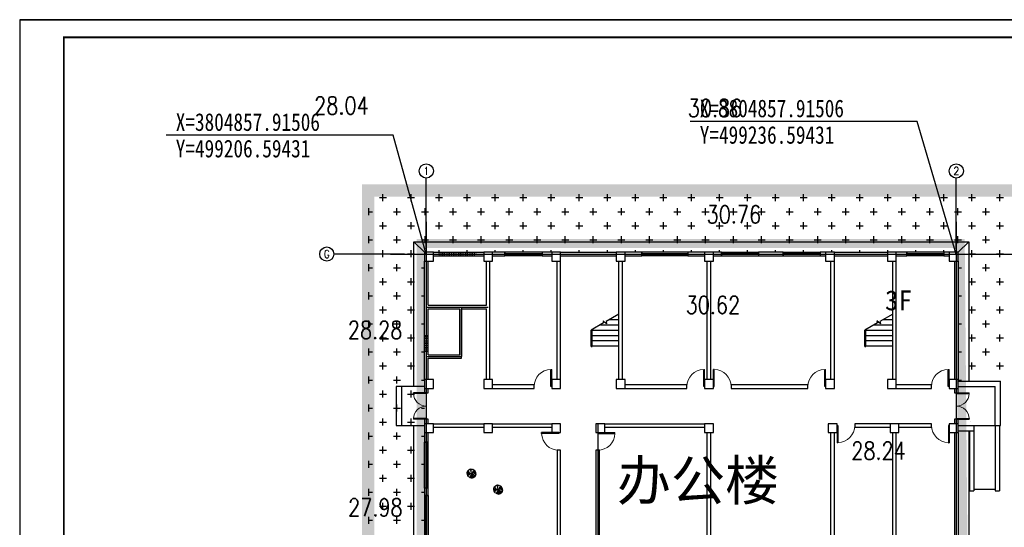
# Model space of a CAD drawing. Extents: x 499156 to 998412, y 3804642 to 7609653.
# Tile 4 of 74: x 499156 to 499268, y 3804815 to 3804872. Entities that reach past the tile are written whole.
import ezdxf
from ezdxf.enums import TextEntityAlignment as Align

# ---------------------------------------------------------------- set-up
doc = ezdxf.new("R2010")
doc.units = 0
for name, pattern in [('CENTER', [2, 1.25, -0.25, 0.25, -0.25]), ('DASH', [0.35, 0.25, -0.1]), ('X8', [18, 6, -2, 6, -2, 0, -2])]:
    doc.linetypes.add(name, pattern=pattern)
doc.layers.get('0').update_dxf_attribs({"linetype": 'CONTINUOUS'})
for name, color, linetype in [('AXIS', 3, 'CONTINUOUS'), ('AXIS_TEXT', 7, 'CONTINUOUS'), ('COLUMN', 9, 'CONTINUOUS'), ('Coord_bz', 3, 'CONTINUOUS'), ('daoluzhongxian', 8, 'CONTINUOUS'), ('DIM_SYMB', 3, 'CONTINUOUS'), ('DOTE', 1, 'CONTINUOUS'), ('DX', 251, 'CONTINUOUS'), ('GCD', 1, 'CONTINUOUS'), ('LATRINE', 6, 'CONTINUOUS'), ('PUB_DIM', 3, 'CONTINUOUS'), ('PUB_TITLE', 4, 'CONTINUOUS'), ('STAIR', 3, 'CONTINUOUS'), ('WALL', 2, 'CONTINUOUS'), ('WINDOW', 4, 'CONTINUOUS'), ('x细线', 135, 'CONTINUOUS'), ('可见线', 3, 'CONTINUOUS'), ('填充', 251, 'CENTER'), ('建筑红线', 1, 'CONTINUOUS'), ('树', 105, 'CONTINUOUS'), ('用地红线', 1, 'CONTINUOUS'), ('绿地', 84, 'CONTINUOUS')]:
    doc.layers.add(name, color=color, linetype=linetype)
doc.layers.get('DX').off()
doc.styles.add('_TCH_AXIS', font='COMPLEX', dxfattribs={"bigfont": 'GBCBIG'})
doc.styles.add('COMPLEX', font='COMPLEX')
doc.styles.add('Dim_ZB', font='txt', dxfattribs={"width": 0.8})
doc.styles.add('HZ', font='rs.shx', dxfattribs={"width": 0.8, "bigfont": 'hztxt.shx'})
doc.styles.get("Standard").update_dxf_attribs({"font": 'rs.shx', "bigfont": 'hztxt.shx'})
doc.styles.add('黑体', font='simhei.ttf')
doc.dimstyles.get("Standard").update_dxf_attribs({"dimtxt": 1, "dimasz": 0.18, "dimexe": 0.18, "dimexo": 0.0625, "dimgap": 0.09, "dimtad": 0, "dimtih": 1, "dimtoh": 1, "dimdec": 4, "dimzin": 0, "dimdsep": 46, "dimtxsty": 'Standard', "dimblk": 'OBLIQUE', "dimcen": 0.09, "dimadec": 0, "dimazin": 0, "dimtfac": 1, "dimtdec": 4, "dimtofl": 0, "dimtmove": 0, "dimatfit": 3, "dimldrblk": 'OBLIQUE', "dimfxl": 1, "dimtolj": 1, "dimtzin": 0, "dimarcsym": 0})

# ---------------------------------------------------------------- blocks, each defined once
blk = doc.blocks.new('GC200')
at = {"linetype": 'Continuous', "const_width": 0.2, "flags": 128}
blk.add_lwpolyline([(-0.1, 0, 1), (0.1, 0, 1)], format="xyb", close=True, dxfattribs=at)
blk = doc.blocks.new('雪松')
at = {"layer": '树'}
for p, q in [((-395, 38), (-491, 50)), ((-386, 86), (-479, 110)), ((-379, 109), (-471, 139)), ((-371, 132), (-461, 167)), ((-350, 176), (-435, 222)), ((-324, 216), (-402, 273)), ((-293, 254), (-364, 320)), ((-276, 271), (-342, 341)), ((-258, 287), (-319, 361)), ((-131, 357), (-161, 449)), ((-108, 364), (-132, 457)), ((-60, 373), (-72, 468)), ((-12, 376), (-12, 472)), ((37, 373), (49, 468)), ((61, 369), (79, 464)), ((108, 357), (138, 449)), ((131, 349), (166, 438)), ((174, 328), (221, 413)), ((215, 302), (272, 380)), ((235, 287), (296, 361)), ((286, 236), (360, 297)), ((301, 216), (379, 273)), ((348, 132), (437, 167)), ((356, 109), (448, 139)), ((363, 86), (456, 110)), ((372, 38), (467, 50)), ((374, 14), (470, 20)), ((-398, -11), (-494, -11)), ((-397, -35), (-494, -41)), ((-391, -83), (-486, -101)), ((-386, -107), (-479, -131)), ((-361, -175), (-449, -216)), ((-350, -197), (-435, -243)), ((-338, -218), (-419, -269)), ((-309, -257), (-384, -318)), ((-293, -275), (-364, -341)), ((-276, -292), (-342, -363)), ((-219, -337), (-270, -418)), ((-198, -349), (-244, -434)), ((-176, -360), (-217, -447)), ((-131, -378), (-161, -470)), ((-108, -385), (-132, -478)), ((-60, -394), (-72, -490)), ((-36, -396), (-42, -492)), ((13, -396), (19, -492)), ((37, -394), (49, -490)), ((108, -378), (138, -470)), ((131, -370), (166, -460)), ((153, -360), (194, -447)), ((174, -349), (221, -434)), ((215, -323), (272, -401)), ((235, -308), (296, -383)), ((270, -275), (340, -341)), ((315, -218), (396, -269)), ((327, -197), (412, -243)), ((356, -130), (448, -160)), ((363, -107), (456, -131)), ((368, -83), (463, -101)), ((372, -59), (467, -71)), ((374, -35), (470, -41))]:
    blk.add_line(p, q, dxfattribs=at)
for points in [[(-83, -59), (-187, -17), (-292, 0), (-400, 16)], [(-229, -5), (-342, 75), (-383, 87)], [(-4, -5), (-246, 166), (-333, 287)], [(-100, 66), (-171, 170), (-258, 312)], [(21, 199), (-4, 216), (-50, 362)], [(-4, 12), (21, 187), (83, 374)], [(0, 45), (104, 195), (175, 333)], [(54, 283), (42, 395)], [(71, 141), (196, 158), (292, 220)], [(158, 279), (208, 299)], [(258, 191), (342, 158)], [(-304, -150), (-408, -129)], [(0, -13), (-162, -113), (-321, -159), (-350, -175)], [(-225, -142), (-262, -217), (-342, -229)], [(-42, -254), (-121, -296), (-175, -396)], [(0, -34), (-17, -196), (-58, -338), (-71, -404)], [(-17, -5), (179, -75), (371, -92)], [(-4, -17), (29, -188), (146, -279), (175, -379)], [(29, -184), (46, -363), (12, -450)], [(237, -71), (300, -125), (358, -188)]]:
    blk.add_lwpolyline(points, dxfattribs=at)
at = {"layer": '树', "const_width": 19.3}
blk.add_lwpolyline([(-21, -11, 1), (-2, -11, 1)], format="xyb", close=True, dxfattribs=at)
blk = doc.blocks.new('A$C62AA7FA8')
at = {"layer": '树', "xscale": 4.7443968, "yscale": 4.7443968, "zscale": 4.7443968, "rotation": 113.0450101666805}
blk.add_blockref('雪松', (2222, 2321), dxfattribs=at)
blk = doc.blocks.new('wrtgtg')
at = {"layer": 'PUB_TITLE'}
blk.add_line((-75296, 53559), (8804, 53559), dxfattribs=at)
blk.add_lwpolyline([(-75296, -5841), (8804, -5841), (8804, 53559), (-75296, 53559)], close=True, dxfattribs=at)
at = {"layer": 'PUB_TITLE', "const_width": 100}
blk.add_lwpolyline([(-72796, -4841), (7804, -4841), (7804, 52559), (-72796, 52559)], close=True, dxfattribs=at)
blk = doc.blocks.new('$TCHSYS$WIN2D')
for p, q in [((-0.5, 0.5), (0.5, 0.5)), ((-0.5, 0.5), (-0.5, -0.5)), ((0.5, 0.5), (0.5, -0.5)), ((0.5, 0.167), (-0.5, 0.167)), ((0.5, -0.167), (-0.5, -0.167)), ((-0.5, -0.5), (0.5, -0.5))]:
    blk.add_line(p, q)
blk = doc.blocks.new('$DorLib2D$00000001')
for p, q in [((0.45, 0.975), (0.5, 0.975)), ((0.45, 0), (0.45, 0.975)), ((0.5, 0), (0.5, 0.975)), ((0.5, 0), (0.45, 0))]:
    blk.add_line(p, q)
at = {"lineweight": 13}
blk.add_arc((0.475, 0), 0.975, 91.4693, 180, dxfattribs=at)
blk = doc.blocks.new('$DorLib2D$00000002')
for p, q in [((-0.5, 0), (-0.5, 0.4875)), ((-0.475, 0.4875), (-0.5, 0.4875)), ((-0.475, 0), (-0.475, 0.4875)), ((0.475, 0), (0.475, 0.4875)), ((0.475, 0.4875), (0.5, 0.4875)), ((0.5, 0), (0.5, 0.4875)), ((-0.5, 0), (-0.475, 0)), ((0.5, 0), (0.475, 0))]:
    blk.add_line(p, q)
at = {"lineweight": 13}
for centre, start, end in [((-0.4875, 0), 0, 88.53072), ((0.4875, 0), 91.46928, 180)]:
    blk.add_arc(centre, 0.4875, start, end, dxfattribs=at)
blk = doc.blocks.new('_FZHK')
blk.add_lwpolyline([(-0.5, -0.5), (0.5, -0.5), (0.5, 0.5), (-0.5, 0.5)], close=True)
blk = doc.blocks.new('_AXISO')
blk.add_circle((0, 0), 0.5)
at = {"layer": 'AXIS_TEXT', "style": 'COMPLEX', "width": 1.041667}
blk.add_attdef('A', text='', height=0.56, dxfattribs=at).set_placement((-0.25, -0.28), (0.25, -0.28), align=Align.FIT)
blk = doc.blocks.new('444444444444GGGGGG')
at = {"layer": 'AXIS'}
for p, q in [((745152, 555612), (745152, 559612)), ((775152, 555612), (775152, 559612)), ((743919, 555311), (739919, 555311)), ((775451, 555311), (779451, 555311)), ((745152, 529986), (745152, 525986)), ((775152, 529986), (775152, 525986)), ((743919, 528111), (739919, 528111)), ((775451, 528111), (779451, 528111))]:
    blk.add_line(p, q, dxfattribs=at)
at = {"layer": 'DIM_SYMB'}
for points in [[(755264, 549961, 0, 0, 0), (755264, 551011, 80, 0, 0), (755264, 551311, 0, 0, 0)], [(770764, 549961, 0, 0, 0), (770764, 551011, 80, 0, 0), (770764, 551311, 0, 0, 0)]]:
    blk.add_lwpolyline(points, format="xyseb", dxfattribs=at)
at = {"layer": 'DOTE'}
for p, q in [((745152, 557142), (745152, 525942)), ((775152, 557142), (775152, 525942)), ((743119, 555311), (779110, 555311)), ((745152, 552311), (748652, 552311)), ((747152, 552311), (747152, 549511)), ((745152, 549511), (747152, 549511)), ((754852, 545711), (754852, 525942)), ((743119, 538111), (779110, 538111)), ((761152, 537311), (768152, 537311)), ((743119, 528111), (779110, 528111))]:
    blk.add_line(p, q, dxfattribs=at)
at = {"layer": 'LATRINE'}
for p, q in [((745052, 555411), (744452, 556011)), ((775852, 556011), (775252, 555411)), ((755552, 537411), (754952, 538011)), ((775852, 537411), (775252, 538011)), ((744452, 527411), (745052, 528011)), ((755552, 527411), (754952, 528011))]:
    blk.add_line(p, q, dxfattribs=at)
for points in [[(744452, 547811), (744452, 556011), (775852, 556011), (775852, 548111)], [(744452, 535211), (744452, 545611)], [(775852, 545311), (775852, 537411), (768552, 537411)], [(760752, 537411), (755552, 537411), (755552, 527411), (754702, 527411)], [(744452, 535211), (744452, 536159)], [(752502, 527411), (744452, 527411), (744452, 533009)]]:
    blk.add_lwpolyline(points, dxfattribs=at)
at = {"layer": 'PUB_DIM'}
for p, q in [((775252, 548111), (777652, 548111)), ((777652, 545611), (777652, 548111)), ((775252, 547811), (777352, 547811)), ((777352, 545611), (777352, 547811)), ((775252, 545611), (776152, 545611)), ((775902, 545611), (777412, 545611)), ((777352, 545611), (777652, 545611))]:
    blk.add_line(p, q, dxfattribs=at)
for points in [[(743752, 547811), (743452, 547811), (743452, 545611), (743752, 545611)], [(745052, 547811), (743752, 547811), (743752, 545611), (745052, 545611)], [(760752, 538011), (760752, 534211), (768552, 534211), (768552, 538011)], [(761052, 537211), (761052, 534511), (768252, 534511), (768252, 537211)], [(745052, 535211), (744052, 535211), (744052, 533009), (745052, 533009)], [(752502, 528011), (752502, 526711), (754702, 526711), (754702, 528011)], [(752502, 526711), (752502, 526411), (754702, 526411), (754702, 526711)]]:
    blk.add_lwpolyline(points, dxfattribs=at)
at = {"layer": 'STAIR'}
for p, q in [((756052, 551916), (755325, 551496)), ((756044, 551911), (756052, 551911)), ((756052, 550111), (756052, 551916)), ((771552, 551916), (770825, 551496)), ((771544, 551911), (771552, 551911)), ((771552, 550111), (771552, 551916)), ((755187, 551416), (754477, 551006)), ((755005, 551311), (756052, 551311)), ((755360, 551366), (755154, 551539)), ((755154, 551539), (755187, 551416)), ((755325, 551496), (755360, 551366)), ((755524, 551611), (756052, 551611)), ((770687, 551416), (769977, 551006)), ((770505, 551311), (771552, 551311)), ((770860, 551366), (770654, 551539)), ((770654, 551539), (770687, 551416)), ((770825, 551496), (770860, 551366)), ((771024, 551611), (771552, 551611)), ((754477, 550111), (754477, 551006)), ((754477, 550081), (754477, 551006)), ((754537, 550081), (754537, 551041)), ((754537, 551011), (756052, 551011)), ((754537, 550711), (756052, 550711)), ((769977, 550111), (769977, 551006)), ((769977, 550081), (769977, 551006)), ((770037, 550081), (770037, 551041)), ((770037, 551011), (771552, 551011)), ((770037, 550711), (771552, 550711)), ((754537, 550411), (756052, 550411)), ((754537, 550111), (756052, 550111)), ((770037, 550411), (771552, 550411)), ((770037, 550111), (771552, 550111)), ((754477, 550081), (754537, 550081)), ((769977, 550081), (770037, 550081))]:
    blk.add_line(p, q, dxfattribs=at)
at = {"layer": 'WALL'}
for p, q in [((745552, 555411), (748402, 555411)), ((745552, 555211), (748402, 555211)), ((749602, 555411), (748902, 555411)), ((748902, 555211), (749602, 555211)), ((749602, 555211), (749602, 555411)), ((752252, 555411), (751702, 555411)), ((751702, 555411), (751702, 555211)), ((751702, 555211), (752252, 555211)), ((752752, 555411), (755902, 555411)), ((752752, 555211), (755902, 555211)), ((757352, 555411), (756402, 555411)), ((756402, 555211), (757352, 555211)), ((757352, 555211), (757352, 555411)), ((760902, 555411), (759952, 555411)), ((759952, 555411), (759952, 555211)), ((759952, 555211), (760902, 555211)), ((761852, 555411), (761402, 555411)), ((761402, 555211), (761852, 555211)), ((761852, 555211), (761852, 555411)), ((765352, 555411), (763952, 555411)), ((763952, 555411), (763952, 555211)), ((763952, 555211), (765352, 555211)), ((765352, 555211), (765352, 555411)), ((767752, 555411), (767452, 555411)), ((767452, 555411), (767452, 555211)), ((767452, 555211), (767752, 555211)), ((768252, 555411), (771252, 555411)), ((768252, 555211), (771252, 555211)), ((772352, 555411), (771752, 555411)), ((771752, 555211), (772352, 555211)), ((772352, 555211), (772352, 555411)), ((774752, 555411), (774452, 555411)), ((774452, 555411), (774452, 555211)), ((774452, 555211), (774752, 555211)), ((745052, 552311), (745052, 554911)), ((745252, 552411), (745252, 554911)), ((748552, 552411), (748552, 554911)), ((748752, 552311), (748752, 554911)), ((752552, 548211), (752552, 554911)), ((752752, 548211), (752752, 554911)), ((756052, 548211), (756052, 554911)), ((756252, 548211), (756252, 554911)), ((761052, 548211), (761052, 554911)), ((761252, 548211), (761252, 554911)), ((768052, 548211), (768052, 554911)), ((768252, 548211), (768252, 554911)), ((771552, 548211), (771552, 554911)), ((771752, 548211), (771752, 554911)), ((775052, 554911), (775052, 548211)), ((775252, 554911), (775252, 548211)), ((745252, 552411), (747152, 552411)), ((747152, 552411), (748552, 552411)), ((745052, 549511), (745052, 552311)), ((745252, 552211), (747052, 552211)), ((745252, 549611), (745252, 552211)), ((747052, 549611), (747052, 552211)), ((747152, 552211), (748552, 552211)), ((747152, 549411), (747152, 552211)), ((748552, 548211), (748552, 552211)), ((748752, 548211), (748752, 552311)), ((745252, 549611), (747052, 549611)), ((745052, 548211), (745052, 549511)), ((745252, 548211), (745252, 549411)), ((745252, 549411), (747152, 549411)), ((751252, 547911), (748902, 547911)), ((751252, 547711), (751252, 547911)), ((759902, 547911), (756402, 547911)), ((759902, 547711), (759902, 547911)), ((766752, 547911), (762402, 547911)), ((762402, 547911), (762402, 547711)), ((766752, 547711), (766752, 547911)), ((773739, 547911), (771752, 547911)), ((773739, 547711), (773739, 547911)), ((774752, 547911), (774739, 547911)), ((774739, 547911), (774739, 547711)), ((745052, 547711), (745052, 547461)), ((745052, 547461), (745252, 547461)), ((745252, 547461), (745252, 547711)), ((748902, 547711), (751252, 547711)), ((756402, 547711), (759902, 547711)), ((762402, 547711), (766752, 547711)), ((771752, 547711), (773739, 547711)), ((774739, 547711), (774752, 547711)), ((775052, 547711), (775052, 547461)), ((775052, 547461), (775252, 547461)), ((775252, 547461), (775252, 547711)), ((745252, 545961), (745052, 545961)), ((745052, 545961), (745052, 545711)), ((745252, 545711), (745252, 545961)), ((745552, 545711), (748402, 545711)), ((748902, 545711), (752252, 545711)), ((755252, 545711), (760902, 545711)), ((771402, 545711), (769402, 545711)), ((769402, 545711), (769402, 545511)), ((773752, 545711), (771902, 545711)), ((773752, 545511), (773752, 545711)), ((775252, 545961), (775052, 545961)), ((775052, 545961), (775052, 545711)), ((775252, 545711), (775252, 545961)), ((745052, 545211), (745052, 544672)), ((745252, 544672), (745252, 545211)), ((745552, 545511), (748402, 545511)), ((748902, 545511), (752252, 545511)), ((755252, 545511), (760902, 545511)), ((761052, 538511), (761052, 545211)), ((761252, 538511), (761252, 545211)), ((768052, 538511), (768052, 545211)), ((768252, 538511), (768252, 545211)), ((769402, 545511), (771402, 545511)), ((771552, 538511), (771552, 545211)), ((771752, 538511), (771752, 545211)), ((771902, 545511), (773752, 545511)), ((775052, 545211), (775052, 538511)), ((775252, 545211), (775252, 538511)), ((745052, 544672), (745252, 544672)), ((752752, 544211), (752552, 544211)), ((752552, 544211), (752552, 538511)), ((752752, 538511), (752752, 544211)), ((754952, 544211), (754752, 544211)), ((754752, 544211), (754752, 538511)), ((754952, 538511), (754952, 544211)), ((745252, 542072), (745052, 542072)), ((745052, 542072), (745052, 541651)), ((745252, 541651), (745252, 542072)), ((745052, 541651), (745252, 541651)), ((745252, 539051), (745052, 539051)), ((745052, 539051), (745052, 538511)), ((745252, 538511), (745252, 539051)), ((745052, 538011), (745052, 537911)), ((745052, 537911), (745252, 537911)), ((745252, 537911), (745252, 538011)), ((748652, 538211), (745552, 538211)), ((748552, 538011), (745552, 538011)), ((748552, 535211), (748552, 538011)), ((752252, 538211), (748652, 538211)), ((752252, 538011), (748752, 538011)), ((748752, 535211), (748752, 538011)), ((752552, 535211), (752552, 538011)), ((752752, 535111), (752752, 538011)), ((754752, 538011), (754752, 536911)), ((754952, 536911), (754952, 538011)), ((758302, 538211), (757852, 538211)), ((757852, 538211), (757852, 538011)), ((757852, 538011), (758302, 538011)), ((758302, 538011), (758302, 538211)), ((761052, 537211), (761052, 538011)), ((761252, 537411), (761252, 538011)), ((768052, 537411), (768052, 538011)), ((768252, 537211), (768252, 538011)), ((768702, 538211), (768402, 538211)), ((768402, 538011), (768702, 538011)), ((768702, 538011), (768702, 538211)), ((771402, 538211), (771302, 538211)), ((771302, 538211), (771302, 538011)), ((771302, 538011), (771402, 538011)), ((774752, 538211), (774502, 538211)), ((774502, 538211), (774502, 538011)), ((774502, 538011), (774752, 538011)), ((762452, 537411), (761252, 537411)), ((762452, 537211), (762452, 537411)), ((768052, 537411), (766852, 537411)), ((766852, 537411), (766852, 537211)), ((754752, 536911), (754952, 536911)), ((761052, 537211), (762452, 537211)), ((766852, 537211), (768252, 537211)), ((745252, 535311), (745052, 535311)), ((745052, 535311), (745052, 535111)), ((745052, 535111), (745052, 534861)), ((745252, 535211), (745252, 535311)), ((747457, 535211), (745252, 535211)), ((747457, 535011), (747457, 535211)), ((748552, 535211), (748457, 535211)), ((748457, 535211), (748457, 535011)), ((748847, 535211), (748752, 535211)), ((748847, 535011), (748847, 535211)), ((750047, 535211), (749847, 535211)), ((749847, 535211), (749847, 535011)), ((750047, 535011), (750047, 535211)), ((752552, 535211), (751547, 535211)), ((751547, 535211), (751547, 535011)), ((752752, 534861), (752752, 535111)), ((745052, 534861), (745252, 534861)), ((745252, 534861), (745252, 535011)), ((745252, 535011), (747457, 535011)), ((748457, 535011), (748652, 535011)), ((748652, 535011), (748847, 535011)), ((749847, 535011), (750047, 535011)), ((751547, 535011), (752552, 535011)), ((752552, 535011), (752552, 534861)), ((752552, 534861), (752752, 534861)), ((754952, 534311), (754752, 534311)), ((754752, 534311), (754752, 533361)), ((754952, 533361), (754952, 534311)), ((745052, 532861), (745052, 532011)), ((745252, 532011), (745252, 532861)), ((745552, 532861), (746052, 532861)), ((752552, 528511), (752552, 532861)), ((752752, 528511), (752752, 532861)), ((754752, 532861), (754752, 531911)), ((754952, 531911), (754952, 532861)), ((745052, 532011), (745252, 532011)), ((754752, 531911), (754952, 531911)), ((745252, 529411), (745052, 529411)), ((745052, 529411), (745052, 528511)), ((745252, 528511), (745252, 529411)), ((754952, 529311), (754752, 529311)), ((754752, 529311), (754752, 528511)), ((754952, 528511), (754952, 529311)), ((746052, 528211), (745552, 528211)), ((745552, 528011), (746052, 528011)), ((746052, 528011), (746052, 528211)), ((749152, 528211), (748652, 528211)), ((748652, 528211), (748652, 528011)), ((748652, 528011), (749152, 528011)), ((749152, 528011), (749152, 528211)), ((752252, 528211), (751752, 528211)), ((751752, 528211), (751752, 528011)), ((751752, 528011), (752252, 528011)), ((752852, 528211), (752752, 528211)), ((752752, 528011), (752852, 528011)), ((752852, 528011), (752852, 528211)), ((754452, 528211), (754352, 528211)), ((754352, 528211), (754352, 528011)), ((754352, 528011), (754452, 528011))]:
    blk.add_line(p, q, dxfattribs=at)
at = {"layer": 'WINDOW', "linetype": 'DASH'}
for p, q in [((745852, 555411, 900), (745852, 555211, 900)), ((745852, 555344, 900), (747952, 555344, 900)), ((745852, 555278, 900), (747952, 555278, 900)), ((747952, 555411, 900), (747952, 555211, 900)), ((745052, 550711, 900), (745252, 550711, 900)), ((745119, 549811, 900), (745119, 550711, 900)), ((745185, 549811, 900), (745185, 550711, 900)), ((745052, 549811, 900), (745252, 549811, 900))]:
    blk.add_line(p, q, dxfattribs=at)
at = {"layer": 'x细线'}
blk.add_line((776152, 545611), (777352, 545611), dxfattribs=at)
at = {"layer": '可见线'}
for p, q in [((775982, 545811), (775982, 545811)), ((775252, 545311), (776152, 545311)), ((775902, 545311), (775902, 541911)), ((776152, 545611), (776152, 541911)), ((777352, 545611), (777352, 541911)), ((777602, 545611), (777602, 541911)), ((775902, 541911), (776152, 541911)), ((776152, 542011), (777352, 542011)), ((777352, 541911), (777602, 541911))]:
    blk.add_line(p, q, dxfattribs=at)
at = {"layer": '填充'}
blk.add_line((766152, 537211), (763152, 537211), dxfattribs=at)
at = {"layer": 'AXIS'}
ref = blk.add_blockref('_AXISO', (745152, 560012), dxfattribs=dict(at, xscale=800, yscale=800, zscale=800))
ref.add_attrib('A', '1', dxfattribs={"layer": 'AXIS_TEXT', "ltscale": 10, "height": 449, "style": '_TCH_AXIS', "width": 1.736434}).set_placement((744985, 559788), (745319, 559788), align=Align.FIT)
ref = blk.add_blockref('_AXISO', (775152, 560012), dxfattribs=dict(at, xscale=800, yscale=800, zscale=800))
ref.add_attrib('A', '2', dxfattribs={"layer": 'AXIS_TEXT', "ltscale": 10, "height": 451, "style": '_TCH_AXIS', "width": 1.103448}).set_placement((774986, 559787), (775318, 559787), align=Align.FIT)
ref = blk.add_blockref('_AXISO', (739519, 555311), dxfattribs=dict(at, xscale=800, yscale=800, zscale=800))
ref.add_attrib('A', 'G', dxfattribs={"layer": 'AXIS_TEXT', "ltscale": 10, "height": 452, "style": '_TCH_AXIS', "width": 0.853333}).set_placement((739354, 555085), (739685, 555085), align=Align.FIT)
ref = blk.add_blockref('_AXISO', (779851, 555311), dxfattribs=dict(at, xscale=800, yscale=800, zscale=800))
ref.add_attrib('A', 'G', dxfattribs={"layer": 'AXIS_TEXT', "ltscale": 10, "height": 452, "style": '_TCH_AXIS', "width": 0.853333}).set_placement((779686, 555085), (780016, 555085), align=Align.FIT)
ref = blk.add_blockref('_AXISO', (739519, 528111), dxfattribs=dict(at, xscale=800, yscale=800, zscale=800))
ref.add_attrib('A', 'A', dxfattribs={"layer": 'AXIS_TEXT', "ltscale": 10, "height": 450, "style": '_TCH_AXIS', "width": 0.863198}).set_placement((739353, 527886), (739686, 527886), align=Align.FIT)
ref = blk.add_blockref('_AXISO', (779851, 528111), dxfattribs=dict(at, xscale=800, yscale=800, zscale=800))
ref.add_attrib('A', 'A', dxfattribs={"layer": 'AXIS_TEXT', "ltscale": 10, "height": 450, "style": '_TCH_AXIS', "width": 0.863198}).set_placement((779685, 527886), (780018, 527886), align=Align.FIT)
ref = blk.add_blockref('_AXISO', (745152, 525586), dxfattribs=dict(at, xscale=800, yscale=800, zscale=800))
ref.add_attrib('A', '1', dxfattribs={"layer": 'AXIS_TEXT', "ltscale": 10, "height": 449, "style": '_TCH_AXIS', "width": 1.736434}).set_placement((744985, 525362), (745319, 525362), align=Align.FIT)
ref = blk.add_blockref('_AXISO', (775152, 525586), dxfattribs=dict(at, xscale=800, yscale=800, zscale=800))
ref.add_attrib('A', '9', dxfattribs={"layer": 'AXIS_TEXT', "ltscale": 10, "height": 453, "style": '_TCH_AXIS', "width": 1.090909}).set_placement((774987, 525360), (775317, 525360), align=Align.FIT)
at = {"layer": 'COLUMN', "xscale": 500, "yscale": 500, "zscale": 500}
for p in [(745302, 555161), (748652, 555161), (752502, 555161), (756152, 555161), (761152, 555161), (768002, 555161), (771502, 555161), (775002, 555161), (745302, 547961), (748652, 547961), (752502, 547961), (756152, 547961), (761152, 547961), (768002, 547961), (771502, 547961), (775002, 547961), (745302, 545461), (748652, 545461), (752502, 545461), (755002, 545461), (761152, 545461), (768152, 545461), (771652, 545461), (775002, 545461), (745302, 538261), (752502, 538261), (755002, 538261), (761152, 538261), (768152, 538261), (771652, 538261), (775002, 538261), (761302, 534761), (768002, 534761), (745302, 533111), (752502, 533111), (754702, 533111), (745302, 528261), (752502, 528261), (754702, 528261)]:
    blk.add_blockref('_FZHK', p, dxfattribs=at)
at = {"layer": 'WINDOW'}
for name, p, xscale, yscale, zscale in [('$TCHSYS$WIN2D', (750652, 555311), -2100, 200, -2100), ('$TCHSYS$WIN2D', (758652, 555311), -2600, 200, -2600), ('$TCHSYS$WIN2D', (762902, 555311), 2100, 200, 2100), ('$TCHSYS$WIN2D', (766402, 555311), 2100, 200, 2100), ('$TCHSYS$WIN2D', (773402, 555311), -2100, 200, -2100), ('$DorLib2D$00000001', (751752, 547811), 1000, 1000, 1000), ('$DorLib2D$00000001', (760402, 547811), 1000, 1000, 1000), ('$DorLib2D$00000001', (761902, 547811), -1000, 1000, -1000), ('$DorLib2D$00000001', (767252, 547811), 1000, 1000, 1000), ('$DorLib2D$00000001', (774239, 547811), 1000, 1000, 1000), ('$DorLib2D$00000001', (768902, 545611), -1000, -1000, -1000), ('$DorLib2D$00000001', (774252, 545611), 1000, -1000, 1000)]:
    blk.add_blockref(name, p, dxfattribs=dict(at, xscale=xscale, yscale=yscale, zscale=zscale))
for name, p, xscale, yscale, zscale, rotation in [('$DorLib2D$00000002', (745152, 546711), -1500, 1500, -1500, 90), ('$DorLib2D$00000002', (775152, 546711), 1500, 1500, 1500, 270), ('$DorLib2D$00000001', (752652, 544711), 1000, 1000, 1000, 90), ('$DorLib2D$00000001', (754852, 544711), 1000, -1000, 1000, 90), ('$TCHSYS$WIN2D', (745152, 543372), 2600, -200, 2600, 90), ('$TCHSYS$WIN2D', (745152, 540351), -2600, -200, -2600, 90), ('$TCHSYS$WIN2D', (745152, 536611), 2600, -200, 2600, 90), ('$TCHSYS$WIN2D', (756552, 538111), 2600, -200, 2600, 180), ('$TCHSYS$WIN2D', (759602, 538111), 2600, -200, 2600, 180), ('$TCHSYS$WIN2D', (770002, 538111), 2600, -200, 2600, 180), ('$TCHSYS$WIN2D', (773202, 538111), 2600, -200, 2600, 180), ('$TCHSYS$WIN2D', (762802, 537311), -700.0000000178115, 200, -700.0000000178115, 180), ('$DorLib2D$00000002', (763902, 537311), -1500, 1500, -1500, 180), ('$DorLib2D$00000002', (765402, 537311), 1500, 1500, 1500, 180), ('$TCHSYS$WIN2D', (766502, 537311), 700.0000000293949, 200, 700.0000000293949, 180), ('$TCHSYS$WIN2D', (754852, 535611), 2600, -200, 2600, 90), ('$DorLib2D$00000001', (747957, 535111), -1000, -1000, -1000, 180), ('$DorLib2D$00000001', (749347, 535111), 1000, -1000, 1000, 180), ('$TCHSYS$WIN2D', (750797, 535111), 1500, -200, 1500, 180), ('$DorLib2D$00000002', (745152, 534111), -1500, 1500, -1500, 90), ('$DorLib2D$00000002', (752652, 534111), -1500, 1500, -1500, 90), ('$TCHSYS$WIN2D', (745152, 530711), 2600, -200, 2600, 90), ('$TCHSYS$WIN2D', (754852, 530611), 2600, -200, 2600, 90), ('$TCHSYS$WIN2D', (747352, 528111), 2600, -200, 2600, 180), ('$TCHSYS$WIN2D', (750452, 528111), 2600, -200, 2600, 180), ('$DorLib2D$00000002', (753602, 528111), -1500, 1500, -1500, 180)]:
    blk.add_blockref(name, p, dxfattribs=dict(at, xscale=xscale, yscale=yscale, zscale=zscale, rotation=rotation))
blk = doc.blocks.new('_Oblique')
at = {"color": 0, "linetype": 'ByBlock', "lineweight": -2}
blk.add_line((-0.5, -0.5), (0.5, 0.5), dxfattribs=at)
blk = doc.blocks.new('*U1497')
at = {"linetype": 'Continuous', "ltscale": 10}
blk.add_line((0, 0), (-12.856, 0), dxfattribs=at)
at = {"linetype": 'Continuous', "ltscale": 10, "style": 'Dim_ZB', "width": 0.8}
blk.add_text(' X=3804857.91506 ', height=1, dxfattribs=at).set_placement((-12.856, 0.25))
blk.add_text(' Y=499236.59431 ', height=1, dxfattribs=at).set_placement((-12.856, -0.25), align=Align.TOP_LEFT)
blk = doc.blocks.new('*U1498')
at = {"linetype": 'Continuous', "ltscale": 10}
blk.add_line((0, 0), (-12.856, 0), dxfattribs=at)
at = {"linetype": 'Continuous', "ltscale": 10, "style": 'Dim_ZB', "width": 0.8}
blk.add_text(' X=3804857.91506 ', height=1, dxfattribs=at).set_placement((-12.856, 0.25))
blk.add_text(' Y=499206.59431 ', height=1, dxfattribs=at).set_placement((-12.856, -0.25), align=Align.TOP_LEFT)
blk = doc.blocks.new('底图')
at = {"layer": '建筑红线', "linetype": 'X8', "ltscale": 0.2, "const_width": 0.5}
blk.add_lwpolyline([(499206.294, 3804817.515), (499206.294, 3804858.515), (499236.821, 3804858.515), (499237.187, 3804817.515)], close=True, dxfattribs=at)
at = {"layer": '用地红线', "linetype": 'DASH', "ltscale": 7, "const_width": 0.7}
blk.add_lwpolyline([(499203.294, 3804861.515), (499203.294, 3804814.515), (499240.294, 3804814.515), (499240.294, 3804861.515), (499203.294, 3804861.515)], close=True, dxfattribs=at)
at = {"layer": '绿地', "linetype": 'Continuous'}
for p, q in [((499203.942, 3804861.107), (499204.339, 3804861.107)), ((499204.141, 3804860.908), (499204.141, 3804861.305)), ((499205.53, 3804861.107), (499205.927, 3804861.107)), ((499205.728, 3804860.908), (499205.728, 3804861.305)), ((499207.117, 3804861.107), (499207.514, 3804861.107)), ((499207.316, 3804860.908), (499207.316, 3804861.305)), ((499208.705, 3804861.107), (499209.102, 3804861.107)), ((499208.903, 3804860.908), (499208.903, 3804861.305)), ((499210.292, 3804861.107), (499210.689, 3804861.107)), ((499210.491, 3804860.908), (499210.491, 3804861.305)), ((499211.88, 3804861.107), (499212.277, 3804861.107)), ((499212.078, 3804860.908), (499212.078, 3804861.305)), ((499213.467, 3804861.107), (499213.864, 3804861.107)), ((499213.666, 3804860.908), (499213.666, 3804861.305)), ((499215.055, 3804861.107), (499215.452, 3804861.107)), ((499215.253, 3804860.908), (499215.253, 3804861.305)), ((499216.642, 3804861.107), (499217.039, 3804861.107)), ((499216.841, 3804860.908), (499216.841, 3804861.305)), ((499218.23, 3804861.107), (499218.627, 3804861.107)), ((499218.428, 3804860.908), (499218.428, 3804861.305)), ((499219.817, 3804861.107), (499220.214, 3804861.107)), ((499220.016, 3804860.908), (499220.016, 3804861.305)), ((499221.405, 3804861.107), (499221.802, 3804861.107)), ((499221.603, 3804860.908), (499221.603, 3804861.305)), ((499222.992, 3804861.107), (499223.389, 3804861.107)), ((499223.191, 3804860.908), (499223.191, 3804861.305)), ((499224.58, 3804861.107), (499224.977, 3804861.107)), ((499224.778, 3804860.908), (499224.778, 3804861.305)), ((499226.167, 3804861.107), (499226.564, 3804861.107)), ((499226.366, 3804860.908), (499226.366, 3804861.305)), ((499227.755, 3804861.107), (499228.152, 3804861.107)), ((499227.953, 3804860.908), (499227.953, 3804861.305)), ((499229.342, 3804861.107), (499229.739, 3804861.107)), ((499229.541, 3804860.908), (499229.541, 3804861.305)), ((499230.93, 3804861.107), (499231.327, 3804861.107)), ((499231.128, 3804860.908), (499231.128, 3804861.305)), ((499232.517, 3804861.107), (499232.914, 3804861.107)), ((499232.716, 3804860.908), (499232.716, 3804861.305)), ((499234.105, 3804861.107), (499234.502, 3804861.107)), ((499234.303, 3804860.908), (499234.303, 3804861.305)), ((499235.692, 3804861.107), (499236.089, 3804861.107)), ((499235.891, 3804860.908), (499235.891, 3804861.305)), ((499237.28, 3804861.107), (499237.677, 3804861.107)), ((499237.478, 3804860.908), (499237.478, 3804861.305)), ((499238.867, 3804861.107), (499239.264, 3804861.107)), ((499239.066, 3804860.908), (499239.066, 3804861.305)), ((499203.347, 3804860.115), (499203.347, 3804860.512)), ((499204.934, 3804860.115), (499204.934, 3804860.512)), ((499206.522, 3804860.115), (499206.522, 3804860.512)), ((499208.109, 3804860.115), (499208.109, 3804860.512)), ((499209.697, 3804860.115), (499209.697, 3804860.512)), ((499211.284, 3804860.115), (499211.284, 3804860.512)), ((499212.872, 3804860.115), (499212.872, 3804860.512)), ((499214.459, 3804860.115), (499214.459, 3804860.512)), ((499216.047, 3804860.115), (499216.047, 3804860.512)), ((499217.634, 3804860.115), (499217.634, 3804860.512)), ((499219.222, 3804860.115), (499219.222, 3804860.512)), ((499220.809, 3804860.115), (499220.809, 3804860.512)), ((499222.397, 3804860.115), (499222.397, 3804860.512)), ((499223.984, 3804860.115), (499223.984, 3804860.512)), ((499225.572, 3804860.115), (499225.572, 3804860.512)), ((499227.159, 3804860.115), (499227.159, 3804860.512)), ((499228.747, 3804860.115), (499228.747, 3804860.512)), ((499230.334, 3804860.115), (499230.334, 3804860.512)), ((499231.922, 3804860.115), (499231.922, 3804860.512)), ((499233.509, 3804860.115), (499233.509, 3804860.512)), ((499235.097, 3804860.115), (499235.097, 3804860.512)), ((499236.684, 3804860.115), (499236.684, 3804860.512)), ((499238.272, 3804860.115), (499238.272, 3804860.512)), ((499203.294, 3804860.313), (499203.545, 3804860.313)), ((499204.736, 3804860.313), (499205.133, 3804860.313)), ((499206.323, 3804860.313), (499206.72, 3804860.313)), ((499207.911, 3804860.313), (499208.308, 3804860.313)), ((499209.498, 3804860.313), (499209.895, 3804860.313)), ((499211.086, 3804860.313), (499211.483, 3804860.313)), ((499212.673, 3804860.313), (499213.07, 3804860.313)), ((499214.261, 3804860.313), (499214.658, 3804860.313)), ((499215.848, 3804860.313), (499216.245, 3804860.313)), ((499217.436, 3804860.313), (499217.833, 3804860.313)), ((499219.023, 3804860.313), (499219.42, 3804860.313)), ((499220.611, 3804860.313), (499221.008, 3804860.313)), ((499222.198, 3804860.313), (499222.595, 3804860.313)), ((499223.786, 3804860.313), (499224.183, 3804860.313)), ((499225.373, 3804860.313), (499225.77, 3804860.313)), ((499226.961, 3804860.313), (499227.358, 3804860.313)), ((499228.548, 3804860.313), (499228.945, 3804860.313)), ((499230.136, 3804860.313), (499230.533, 3804860.313)), ((499231.723, 3804860.313), (499232.12, 3804860.313)), ((499233.311, 3804860.313), (499233.708, 3804860.313)), ((499234.898, 3804860.313), (499235.295, 3804860.313)), ((499236.486, 3804860.313), (499236.883, 3804860.313)), ((499238.073, 3804860.313), (499238.47, 3804860.313)), ((499203.942, 3804859.519), (499204.339, 3804859.519)), ((499204.141, 3804859.321), (499204.141, 3804859.718)), ((499205.53, 3804859.519), (499205.927, 3804859.519)), ((499205.728, 3804859.321), (499205.728, 3804859.718)), ((499207.117, 3804859.519), (499207.514, 3804859.519)), ((499207.316, 3804859.321), (499207.316, 3804859.718)), ((499208.705, 3804859.519), (499209.102, 3804859.519)), ((499208.903, 3804859.321), (499208.903, 3804859.718)), ((499210.292, 3804859.519), (499210.689, 3804859.519)), ((499210.491, 3804859.321), (499210.491, 3804859.718)), ((499211.88, 3804859.519), (499212.277, 3804859.519)), ((499212.078, 3804859.321), (499212.078, 3804859.718)), ((499213.467, 3804859.519), (499213.864, 3804859.519)), ((499213.666, 3804859.321), (499213.666, 3804859.718)), ((499215.055, 3804859.519), (499215.452, 3804859.519)), ((499215.253, 3804859.321), (499215.253, 3804859.718)), ((499216.642, 3804859.519), (499217.039, 3804859.519)), ((499216.841, 3804859.321), (499216.841, 3804859.718)), ((499218.23, 3804859.519), (499218.627, 3804859.519)), ((499218.428, 3804859.321), (499218.428, 3804859.718)), ((499219.817, 3804859.519), (499220.214, 3804859.519)), ((499220.016, 3804859.321), (499220.016, 3804859.718)), ((499221.405, 3804859.519), (499221.802, 3804859.519)), ((499221.603, 3804859.321), (499221.603, 3804859.718)), ((499222.992, 3804859.519), (499223.389, 3804859.519)), ((499223.191, 3804859.321), (499223.191, 3804859.718)), ((499224.58, 3804859.519), (499224.977, 3804859.519)), ((499224.778, 3804859.321), (499224.778, 3804859.718)), ((499226.167, 3804859.519), (499226.564, 3804859.519)), ((499226.366, 3804859.321), (499226.366, 3804859.718)), ((499227.755, 3804859.519), (499228.152, 3804859.519)), ((499227.953, 3804859.321), (499227.953, 3804859.718)), ((499229.342, 3804859.519), (499229.739, 3804859.519)), ((499229.541, 3804859.321), (499229.541, 3804859.718)), ((499230.93, 3804859.519), (499231.327, 3804859.519)), ((499231.128, 3804859.321), (499231.128, 3804859.718)), ((499232.517, 3804859.519), (499232.914, 3804859.519)), ((499232.716, 3804859.321), (499232.716, 3804859.718)), ((499234.105, 3804859.519), (499234.502, 3804859.519)), ((499234.303, 3804859.321), (499234.303, 3804859.718)), ((499235.692, 3804859.519), (499236.089, 3804859.519)), ((499235.891, 3804859.321), (499235.891, 3804859.718)), ((499237.28, 3804859.519), (499237.677, 3804859.519)), ((499237.478, 3804859.321), (499237.478, 3804859.718)), ((499238.867, 3804859.519), (499239.264, 3804859.519)), ((499239.066, 3804859.321), (499239.066, 3804859.718)), ((499203.294, 3804858.726), (499203.545, 3804858.726)), ((499203.347, 3804858.527), (499203.347, 3804858.924)), ((499204.736, 3804858.726), (499205.133, 3804858.726)), ((499204.934, 3804858.527), (499204.934, 3804858.924)), ((499206.323, 3804858.726), (499206.72, 3804858.726)), ((499206.522, 3804858.527), (499206.522, 3804858.924)), ((499207.911, 3804858.726), (499208.308, 3804858.726)), ((499208.109, 3804858.527), (499208.109, 3804858.924)), ((499209.498, 3804858.726), (499209.895, 3804858.726)), ((499209.697, 3804858.527), (499209.697, 3804858.924)), ((499211.086, 3804858.726), (499211.483, 3804858.726)), ((499211.284, 3804858.527), (499211.284, 3804858.924)), ((499212.673, 3804858.726), (499213.07, 3804858.726)), ((499212.872, 3804858.527), (499212.872, 3804858.924)), ((499214.261, 3804858.726), (499214.658, 3804858.726)), ((499214.459, 3804858.527), (499214.459, 3804858.924)), ((499215.848, 3804858.726), (499216.245, 3804858.726)), ((499216.047, 3804858.527), (499216.047, 3804858.924)), ((499217.436, 3804858.726), (499217.833, 3804858.726)), ((499217.634, 3804858.527), (499217.634, 3804858.924)), ((499219.023, 3804858.726), (499219.42, 3804858.726)), ((499219.222, 3804858.527), (499219.222, 3804858.924)), ((499220.611, 3804858.726), (499221.008, 3804858.726)), ((499220.809, 3804858.527), (499220.809, 3804858.924)), ((499222.198, 3804858.726), (499222.595, 3804858.726)), ((499222.397, 3804858.527), (499222.397, 3804858.924)), ((499223.786, 3804858.726), (499224.183, 3804858.726)), ((499223.984, 3804858.527), (499223.984, 3804858.924)), ((499225.373, 3804858.726), (499225.77, 3804858.726)), ((499225.572, 3804858.527), (499225.572, 3804858.924)), ((499226.961, 3804858.726), (499227.358, 3804858.726)), ((499227.159, 3804858.527), (499227.159, 3804858.924)), ((499228.548, 3804858.726), (499228.945, 3804858.726)), ((499228.747, 3804858.527), (499228.747, 3804858.924)), ((499230.136, 3804858.726), (499230.533, 3804858.726)), ((499230.334, 3804858.527), (499230.334, 3804858.924)), ((499231.723, 3804858.726), (499232.12, 3804858.726)), ((499231.922, 3804858.527), (499231.922, 3804858.924)), ((499233.311, 3804858.726), (499233.708, 3804858.726)), ((499233.509, 3804858.527), (499233.509, 3804858.924)), ((499234.898, 3804858.726), (499235.295, 3804858.726)), ((499235.097, 3804858.527), (499235.097, 3804858.924)), ((499236.486, 3804858.726), (499236.883, 3804858.726)), ((499236.684, 3804858.527), (499236.684, 3804858.924)), ((499238.073, 3804858.726), (499238.47, 3804858.726)), ((499238.272, 3804858.527), (499238.272, 3804858.924)), ((499203.942, 3804857.932), (499204.339, 3804857.932)), ((499204.141, 3804857.733), (499204.141, 3804858.13)), ((499205.53, 3804857.932), (499205.927, 3804857.932)), ((499205.728, 3804857.733), (499205.728, 3804858.13)), ((499207.316, 3804858.015), (499207.316, 3804858.13)), ((499208.903, 3804858.015), (499208.903, 3804858.13)), ((499210.491, 3804858.015), (499210.491, 3804858.13)), ((499212.078, 3804858.015), (499212.078, 3804858.13)), ((499213.666, 3804858.015), (499213.666, 3804858.13)), ((499215.253, 3804858.015), (499215.253, 3804858.13)), ((499216.841, 3804858.015), (499216.841, 3804858.13)), ((499218.428, 3804858.015), (499218.428, 3804858.13)), ((499220.016, 3804858.015), (499220.016, 3804858.13)), ((499221.603, 3804858.015), (499221.603, 3804858.13)), ((499223.191, 3804858.015), (499223.191, 3804858.13)), ((499224.778, 3804858.015), (499224.778, 3804858.13)), ((499226.366, 3804858.015), (499226.366, 3804858.13)), ((499227.953, 3804858.015), (499227.953, 3804858.13)), ((499229.541, 3804858.015), (499229.541, 3804858.13)), ((499231.128, 3804858.015), (499231.128, 3804858.13)), ((499232.716, 3804858.015), (499232.716, 3804858.13)), ((499234.303, 3804858.015), (499234.303, 3804858.13)), ((499235.891, 3804858.015), (499235.891, 3804858.13)), ((499237.28, 3804857.932), (499237.677, 3804857.932)), ((499237.478, 3804857.733), (499237.478, 3804858.13)), ((499238.867, 3804857.932), (499239.264, 3804857.932)), ((499239.066, 3804857.733), (499239.066, 3804858.13)), ((499203.294, 3804857.138), (499203.545, 3804857.138)), ((499203.347, 3804856.94), (499203.347, 3804857.337)), ((499204.736, 3804857.138), (499205.133, 3804857.138)), ((499204.934, 3804856.94), (499204.934, 3804857.337)), ((499206.323, 3804857.138), (499206.494, 3804857.138)), ((499236.694, 3804857.138), (499236.883, 3804857.138)), ((499238.073, 3804857.138), (499238.47, 3804857.138)), ((499238.272, 3804856.94), (499238.272, 3804857.337)), ((499204.141, 3804856.146), (499204.141, 3804856.543)), ((499205.728, 3804856.146), (499205.728, 3804856.543)), ((499237.478, 3804856.146), (499237.478, 3804856.543)), ((499239.066, 3804856.146), (499239.066, 3804856.543)), ((499203.942, 3804856.344), (499204.339, 3804856.344)), ((499205.53, 3804856.344), (499205.927, 3804856.344)), ((499237.28, 3804856.344), (499237.677, 3804856.344)), ((499238.867, 3804856.344), (499239.264, 3804856.344)), ((499203.294, 3804855.551), (499203.545, 3804855.551)), ((499203.347, 3804855.352), (499203.347, 3804855.749)), ((499204.736, 3804855.551), (499205.133, 3804855.551)), ((499204.934, 3804855.352), (499204.934, 3804855.749)), ((499206.323, 3804855.551), (499206.494, 3804855.551)), ((499236.694, 3804855.551), (499236.883, 3804855.551)), ((499238.073, 3804855.551), (499238.47, 3804855.551)), ((499238.272, 3804855.352), (499238.272, 3804855.749)), ((499204.141, 3804854.558), (499204.141, 3804854.955)), ((499205.728, 3804854.558), (499205.728, 3804854.955)), ((499237.478, 3804854.558), (499237.478, 3804854.955)), ((499239.066, 3804854.558), (499239.066, 3804854.955)), ((499203.942, 3804854.757), (499204.339, 3804854.757)), ((499205.53, 3804854.757), (499205.927, 3804854.757)), ((499237.28, 3804854.757), (499237.677, 3804854.757)), ((499238.867, 3804854.757), (499239.264, 3804854.757)), ((499203.294, 3804853.963), (499203.545, 3804853.963)), ((499203.347, 3804853.765), (499203.347, 3804854.162)), ((499204.736, 3804853.963), (499205.133, 3804853.963)), ((499204.934, 3804853.765), (499204.934, 3804854.162)), ((499206.323, 3804853.963), (499206.494, 3804853.963)), ((499236.694, 3804853.963), (499236.883, 3804853.963)), ((499238.073, 3804853.963), (499238.47, 3804853.963)), ((499238.272, 3804853.765), (499238.272, 3804854.162)), ((499203.942, 3804853.169), (499204.339, 3804853.169)), ((499204.141, 3804852.971), (499204.141, 3804853.368)), ((499205.53, 3804853.169), (499205.927, 3804853.169)), ((499205.728, 3804852.971), (499205.728, 3804853.368)), ((499237.28, 3804853.169), (499237.677, 3804853.169)), ((499237.478, 3804852.971), (499237.478, 3804853.368)), ((499238.867, 3804853.169), (499239.264, 3804853.169)), ((499239.066, 3804852.971), (499239.066, 3804853.368)), ((499203.294, 3804852.376), (499203.545, 3804852.376)), ((499203.347, 3804852.177), (499203.347, 3804852.574)), ((499204.736, 3804852.376), (499205.133, 3804852.376)), ((499204.934, 3804852.177), (499204.934, 3804852.574)), ((499206.323, 3804852.376), (499206.494, 3804852.376)), ((499236.694, 3804852.376), (499236.883, 3804852.376)), ((499238.073, 3804852.376), (499238.47, 3804852.376)), ((499238.272, 3804852.177), (499238.272, 3804852.574)), ((499203.942, 3804851.582), (499204.339, 3804851.582)), ((499204.141, 3804851.383), (499204.141, 3804851.78)), ((499205.53, 3804851.582), (499205.927, 3804851.582)), ((499205.728, 3804851.383), (499205.728, 3804851.78)), ((499237.28, 3804851.582), (499237.677, 3804851.582)), ((499237.478, 3804851.383), (499237.478, 3804851.78)), ((499238.867, 3804851.582), (499239.264, 3804851.582)), ((499239.066, 3804851.383), (499239.066, 3804851.78)), ((499203.347, 3804850.59), (499203.347, 3804850.987)), ((499204.934, 3804850.59), (499204.934, 3804850.987)), ((499203.294, 3804850.788), (499203.545, 3804850.788)), ((499204.736, 3804850.788), (499205.133, 3804850.788)), ((499206.323, 3804850.788), (499206.494, 3804850.788)), ((499236.694, 3804850.788), (499236.883, 3804850.788)), ((499203.942, 3804849.994), (499204.339, 3804849.994)), ((499204.141, 3804849.796), (499204.141, 3804850.193)), ((499205.53, 3804849.994), (499205.927, 3804849.994)), ((499205.728, 3804849.796), (499205.728, 3804850.193)), ((499203.347, 3804849.002), (499203.347, 3804849.399)), ((499204.934, 3804849.002), (499204.934, 3804849.399)), ((499203.294, 3804849.201), (499203.545, 3804849.201)), ((499204.736, 3804849.201), (499205.133, 3804849.201)), ((499206.323, 3804849.201), (499206.494, 3804849.201)), ((499203.942, 3804848.407), (499204.339, 3804848.407)), ((499204.141, 3804848.208), (499204.141, 3804848.605)), ((499205.53, 3804848.407), (499205.927, 3804848.407)), ((499205.728, 3804848.208), (499205.728, 3804848.605)), ((499203.294, 3804847.613), (499203.545, 3804847.613)), ((499203.347, 3804847.415), (499203.347, 3804847.812)), ((499204.736, 3804847.613), (499205.133, 3804847.613)), ((499204.934, 3804847.415), (499204.934, 3804847.812)), ((499206.323, 3804847.613), (499206.494, 3804847.613)), ((499204.141, 3804846.621), (499204.141, 3804847.018)), ((499205.728, 3804846.621), (499205.728, 3804847.018)), ((499203.942, 3804846.819), (499204.339, 3804846.819)), ((499205.53, 3804846.819), (499205.927, 3804846.819)), ((499203.294, 3804846.026), (499203.545, 3804846.026)), ((499203.347, 3804845.827), (499203.347, 3804846.224)), ((499204.736, 3804846.026), (499205.133, 3804846.026)), ((499204.934, 3804845.827), (499204.934, 3804846.224)), ((499206.323, 3804846.026), (499206.494, 3804846.026)), ((499204.141, 3804845.033), (499204.141, 3804845.43)), ((499205.728, 3804845.033), (499205.728, 3804845.43)), ((499203.942, 3804845.232), (499204.339, 3804845.232)), ((499205.53, 3804845.232), (499205.927, 3804845.232)), ((499203.294, 3804844.438), (499203.545, 3804844.438)), ((499203.347, 3804844.24), (499203.347, 3804844.637)), ((499204.736, 3804844.438), (499205.133, 3804844.438)), ((499204.934, 3804844.24), (499204.934, 3804844.637)), ((499206.323, 3804844.438), (499206.494, 3804844.438)), ((499204.141, 3804843.446), (499204.141, 3804843.843)), ((499205.728, 3804843.446), (499205.728, 3804843.843)), ((499203.942, 3804843.644), (499204.339, 3804843.644)), ((499205.53, 3804843.644), (499205.927, 3804843.644)), ((499203.294, 3804842.851), (499203.545, 3804842.851)), ((499203.347, 3804842.652), (499203.347, 3804843.049)), ((499204.736, 3804842.851), (499205.133, 3804842.851)), ((499204.934, 3804842.652), (499204.934, 3804843.049)), ((499206.323, 3804842.851), (499206.494, 3804842.851))]:
    blk.add_line(p, q, dxfattribs=at)
at = {"layer": 'Coord_bz', "linetype": 'Continuous', "ltscale": 10}
for name, p in [('*U1497', (499234.383, 3804865.407)), ('*U1498', (499204.722, 3804864.634))]:
    blk.add_blockref(name, p, dxfattribs=at)
at = {"layer": 'WALL', "xscale": 0.001, "yscale": 0.001, "zscale": 0.001}
blk.add_blockref('444444444444GGGGGG', (498461.442, 3804302.604), dxfattribs=at)
at = {"layer": 'daoluzhongxian', "color": 0, "style": '黑体'}
for s, height, p in [('3F', 1.1227, (499232.557, 3804854.734, -0.069)), ('办公楼', 2.2453, (499217.379, 3804843.983))]:
    blk.add_text(s, height=height, dxfattribs=at).set_placement(p)
at = {"layer": 'Coord_bz', "linetype": 'Continuous', "ltscale": 10}
for points in [[(499236.594, 3804857.915), (499234.383, 3804865.407)], [(499206.594, 3804857.915), (499204.722, 3804864.634)]]:
    blk.add_leader(points, dimstyle='Standard', override={"dimldrblk": 'None'}, dxfattribs=at)

msp = doc.modelspace()

# ---------------------------------------------------------------- block references
at = {"xscale": 0.002, "yscale": 0.002, "zscale": 0.002}
msp.add_blockref('wrtgtg', (499307.001, 3804764.859), dxfattribs=at)
at = {"layer": 'DX', "linetype": 'Continuous', "xscale": 2, "yscale": 2, "zscale": 2}
msp.add_blockref('底图', (-499210.744, -3804870.374), dxfattribs=at)
at = {"layer": 'DX', "linetype": 'Continuous'}
ref = msp.add_blockref('GC200', (499188.544, 3804862.266, 28.043), dxfattribs=at)
ref.add_attrib('height', '28.04', dxfattribs={"layer": 'GCD', "linetype": 'Continuous', "height": 2, "style": 'HZ', "width": 0.8}).set_placement((499189.744, 3804862.266, 28.043), align=Align.MIDDLE_LEFT)
ref = msp.add_blockref('GC200', (499230.839, 3804861.971, 30.864), dxfattribs=at)
ref.add_attrib('height', '30.86', dxfattribs={"layer": 'GCD', "linetype": 'Continuous', "height": 2, "style": 'HZ', "width": 0.8}).set_placement((499232.039, 3804861.971, 30.864), align=Align.MIDDLE_LEFT)
ref = msp.add_blockref('GC200', (499232.974, 3804849.935, 30.756), dxfattribs=at)
ref.add_attrib('height', '30.76', dxfattribs={"layer": 'GCD', "linetype": 'Continuous', "height": 2, "style": 'HZ', "width": 0.8}).set_placement((499234.174, 3804849.935, 30.756), align=Align.MIDDLE_LEFT)
ref = msp.add_blockref('GC200', (499230.605, 3804839.692, 30.618), dxfattribs=at)
ref.add_attrib('height', '30.62', dxfattribs={"layer": 'GCD', "linetype": 'Continuous', "height": 2, "style": 'HZ', "width": 0.8}).set_placement((499231.805, 3804839.692, 30.618), align=Align.MIDDLE_LEFT)
ref = msp.add_blockref('GC200', (499192.362, 3804836.875, 28.275), dxfattribs=at)
ref.add_attrib('height', '28.28', dxfattribs={"layer": 'GCD', "linetype": 'Continuous', "height": 2, "style": 'HZ', "width": 0.8}).set_placement((499193.562, 3804836.875, 28.275), align=Align.MIDDLE_LEFT)
ref = msp.add_blockref('GC200', (499249.352, 3804823.196, 28.236), dxfattribs=at)
ref.add_attrib('height', '28.24', dxfattribs={"layer": 'GCD', "linetype": 'Continuous', "height": 2, "style": 'HZ', "width": 0.8}).set_placement((499250.552, 3804823.196, 28.236), align=Align.MIDDLE_LEFT)
at = {"layer": 'DX', "ltscale": 0.5, "xscale": 0.0002381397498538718, "yscale": 0.0002381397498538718, "zscale": 0.0002381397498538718}
for p in [(499207.01, 3804820.07), (499210.023, 3804818.254)]:
    msp.add_blockref('A$C62AA7FA8', p, dxfattribs=at)
at = {"layer": 'DX', "linetype": 'Continuous'}
ref = msp.add_blockref('GC200', (499192.388, 3804816.778, 27.981), dxfattribs=at)
ref.add_attrib('height', '27.98', dxfattribs={"layer": 'GCD', "linetype": 'Continuous', "height": 2, "style": 'HZ', "width": 0.8}).set_placement((499193.588, 3804816.778, 27.981), align=Align.MIDDLE_LEFT)

doc.saveas('drawing.dxf')
